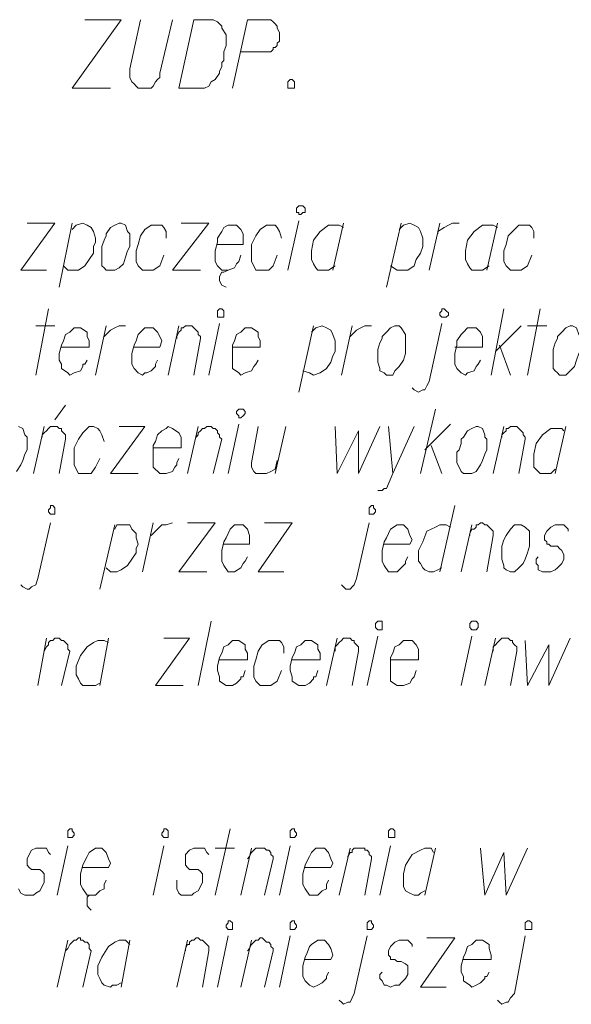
# Model space of a CAD drawing. Header units: metres. Extents: x 7431553 to 7432401, y 5544342 to 5544539.
# Tile 80 of 180: x 7432151 to 7432162, y 5544363 to 5544383. Entities that reach past the tile are written whole.
import ezdxf

# ---------------------------------------------------------------- set-up
doc = ezdxf.new("R2010")
doc.units = ezdxf.units.M
doc.header["$MEASUREMENT"] = 0
doc.layers.add('BG-PR90-PB-PZT-PZT01_2026_04_14$0$MAPA DCP', color=7, linetype='Continuous', lineweight=0)
doc.layers.add('PRIMETECH_XREF', color=7, linetype='Continuous', lineweight=5)

# ---------------------------------------------------------------- blocks, each defined once
blk = doc.blocks.new('BG-PR90-PB-PZT-PZT01_2026_04_14$0$Naddrwiną2025_v2klauzulap')
at = {"layer": 'BG-PR90-PB-PZT-PZT01_2026_04_14$0$MAPA DCP', "linetype": 'Continuous', "lineweight": 9, "transparency": 33554687}
for points in [[(7431785.746, 5544576.412), (7431785.746, 5544576.455), (7431785.789, 5544576.539), (7431785.916, 5544576.582), (7431785.958, 5544576.624), (7431786.043, 5544576.624), (7431786.212, 5544576.624), (7431786.297, 5544576.582), (7431786.424, 5544576.539), (7431786.551, 5544576.497), (7431786.635, 5544576.412), (7431786.72, 5544576.328), (7431786.72, 5544576.201), (7431786.678, 5544576.158), (7431786.635, 5544576.116), (7431786.593, 5544576.074), (7431786.466, 5544576.074), (7431786.297, 5544576.074), (7431786.212, 5544576.074), (7431786.085, 5544576.116), (7431786, 5544576.158), (7431785.958, 5544576.158), (7431785.873, 5544576.243), (7431785.789, 5544576.328)], [(7431789.683, 5544575.396), (7431789.683, 5544575.439), (7431789.726, 5544575.523), (7431789.81, 5544575.608), (7431789.895, 5544575.608), (7431789.937, 5544575.608), (7431789.98, 5544575.608), (7431790.107, 5544575.608), (7431790.234, 5544575.566), (7431790.361, 5544575.523), (7431790.445, 5544575.481), (7431790.53, 5544575.396), (7431790.615, 5544575.312), (7431790.615, 5544575.227), (7431790.572, 5544575.142), (7431790.53, 5544575.1), (7431790.488, 5544575.1), (7431790.361, 5544575.058), (7431790.191, 5544575.058), (7431790.107, 5544575.058), (7431789.98, 5544575.1), (7431789.895, 5544575.142), (7431789.768, 5544575.227), (7431789.683, 5544575.312)], [(7431797.515, 5544575.566), (7431797.515, 5544575.608), (7431797.557, 5544575.65), (7431797.684, 5544575.65), (7431797.684, 5544575.608), (7431797.684, 5544575.566), (7431797.684, 5544575.523), (7431797.642, 5544575.523), (7431797.6, 5544575.523), (7431797.557, 5544575.523)], [(7431787.736, 5544574.55), (7431787.736, 5544574.592), (7431787.778, 5544574.677), (7431787.905, 5544574.719), (7431787.948, 5544574.719), (7431787.99, 5544574.761), (7431788.032, 5544574.761), (7431788.202, 5544574.761), (7431788.286, 5544574.719), (7431788.413, 5544574.677), (7431788.498, 5544574.634), (7431788.625, 5544574.55), (7431788.667, 5544574.465), (7431788.667, 5544574.338), (7431788.667, 5544574.296), (7431788.625, 5544574.253), (7431788.54, 5544574.211), (7431788.456, 5544574.169), (7431788.244, 5544574.169), (7431788.202, 5544574.211), (7431788.075, 5544574.253), (7431787.99, 5544574.253), (7431787.948, 5544574.296), (7431787.821, 5544574.38), (7431787.778, 5544574.465)], [(7431791.588, 5544574.507), (7431791.588, 5544574.55), (7431791.631, 5544574.592), (7431791.715, 5544574.592), (7431791.758, 5544574.55), (7431791.758, 5544574.507), (7431791.758, 5544574.465), (7431791.715, 5544574.423), (7431791.631, 5544574.423), (7431791.588, 5544574.465)], [(7431785.408, 5544573.872), (7431785.408, 5544573.915), (7431785.45, 5544573.957), (7431785.492, 5544573.999), (7431785.535, 5544573.999), (7431785.577, 5544573.957), (7431785.577, 5544573.915), (7431785.577, 5544573.872), (7431785.535, 5544573.83), (7431785.492, 5544573.83), (7431785.45, 5544573.872)], [(7431785.746, 5544572.941), (7431785.746, 5544573.026), (7431785.789, 5544573.068), (7431785.916, 5544573.153), (7431785.958, 5544573.153), (7431786.043, 5544573.153), (7431786.212, 5544573.153), (7431786.297, 5544573.153), (7431786.424, 5544573.11), (7431786.551, 5544573.026), (7431786.635, 5544572.941), (7431786.72, 5544572.899), (7431786.72, 5544572.772), (7431786.678, 5544572.729), (7431786.635, 5544572.645), (7431786.593, 5544572.645), (7431786.466, 5544572.602), (7431786.297, 5544572.602), (7431786.212, 5544572.602), (7431786.085, 5544572.645), (7431786, 5544572.687), (7431785.958, 5544572.687), (7431785.873, 5544572.772), (7431785.789, 5544572.856)], [(7431795.695, 5544572.856), (7431795.695, 5544572.899), (7431795.737, 5544572.941), (7431795.864, 5544572.941), (7431795.864, 5544572.899), (7431795.864, 5544572.856), (7431795.864, 5544572.814), (7431795.822, 5544572.814), (7431795.779, 5544572.814), (7431795.737, 5544572.814)], [(7431789.302, 5544572.475), (7431789.302, 5544572.518), (7431789.345, 5544572.518), (7431789.387, 5544572.56), (7431789.429, 5544572.56), (7431789.472, 5544572.518), (7431789.472, 5544572.475), (7431789.472, 5544572.433), (7431789.429, 5544572.433), (7431789.387, 5544572.433), (7431789.345, 5544572.433)], [(7431791.588, 5544572.602), (7431791.588, 5544572.687), (7431791.758, 5544572.687), (7431791.758, 5544572.602), (7431791.715, 5544572.56), (7431791.631, 5544572.56)], [(7431797.515, 5544572.433), (7431797.515, 5544572.475), (7431797.557, 5544572.475), (7431797.6, 5544572.518), (7431797.642, 5544572.518), (7431797.684, 5544572.475), (7431797.684, 5544572.433), (7431797.684, 5544572.391), (7431797.642, 5544572.391), (7431797.6, 5544572.391), (7431797.557, 5544572.391)], [(7431783.376, 5544571.036), (7431783.376, 5544571.121), (7431783.418, 5544571.163), (7431783.503, 5544571.163), (7431783.503, 5544571.121), (7431783.545, 5544571.078), (7431783.545, 5544571.036), (7431783.503, 5544571.036), (7431783.503, 5544570.994), (7431783.418, 5544570.994)], [(7431795.695, 5544570.909), (7431795.695, 5544570.951), (7431795.737, 5544570.951), (7431795.779, 5544570.994), (7431795.822, 5544570.994), (7431795.864, 5544570.951), (7431795.864, 5544570.909), (7431795.864, 5544570.867), (7431795.822, 5544570.867), (7431795.779, 5544570.867), (7431795.737, 5544570.867)], [(7431797.515, 5544570.909), (7431797.515, 5544570.951), (7431797.557, 5544570.951), (7431797.6, 5544570.994), (7431797.642, 5544570.994), (7431797.684, 5544570.951), (7431797.684, 5544570.909), (7431797.684, 5544570.867), (7431797.642, 5544570.867), (7431797.6, 5544570.867), (7431797.557, 5544570.867)], [(7431780.878, 5544570.867), (7431780.878, 5544570.909), (7431780.92, 5544570.951), (7431781.047, 5544570.951), (7431781.047, 5544570.909), (7431781.047, 5544570.867), (7431781.047, 5544570.824), (7431781.005, 5544570.824), (7431780.963, 5544570.824), (7431780.92, 5544570.824)], [(7431787.397, 5544569.851), (7431787.397, 5544569.935), (7431787.44, 5544569.978), (7431787.482, 5544569.978), (7431787.524, 5544569.935), (7431787.567, 5544569.893), (7431787.567, 5544569.851), (7431787.524, 5544569.851), (7431787.482, 5544569.808), (7431787.44, 5544569.808)], [(7431797.515, 5544569.639), (7431797.515, 5544569.681), (7431797.557, 5544569.724), (7431797.684, 5544569.724), (7431797.684, 5544569.681), (7431797.684, 5544569.639), (7431797.642, 5544569.597), (7431797.6, 5544569.597), (7431797.557, 5544569.639)], [(7431779.693, 5544568.962), (7431779.693, 5544569.343), (7431779.735, 5544569.427), (7431779.777, 5544569.47), (7431779.82, 5544569.512), (7431779.862, 5544569.512), (7431779.989, 5544569.597), (7431780.201, 5544569.597), (7431780.328, 5544569.554), (7431780.37, 5544569.554), (7431780.455, 5544569.554), (7431780.497, 5544569.554), (7431780.539, 5544569.512), (7431780.624, 5544569.512), (7431780.709, 5544569.47), (7431780.751, 5544569.47), (7431780.878, 5544569.385), (7431780.92, 5544569.3), (7431781.005, 5544569.258), (7431781.047, 5544569.173), (7431781.047, 5544569.089), (7431781.047, 5544569.004), (7431781.047, 5544568.665)], [(7431785.408, 5544569.47), (7431785.408, 5544569.512), (7431785.45, 5544569.554), (7431785.577, 5544569.554), (7431785.577, 5544569.512), (7431785.577, 5544569.47), (7431785.577, 5544569.427), (7431785.535, 5544569.427), (7431785.492, 5544569.427), (7431785.45, 5544569.427)], [(7431795.695, 5544568.369), (7431795.695, 5544568.411), (7431795.737, 5544568.454), (7431795.864, 5544568.454), (7431795.864, 5544568.411), (7431795.864, 5544568.369), (7431795.822, 5544568.327), (7431795.779, 5544568.327), (7431795.737, 5544568.369)], [(7431783.714, 5544567.48), (7431783.714, 5544567.522), (7431783.757, 5544567.607), (7431783.884, 5544567.649), (7431783.926, 5544567.692), (7431783.968, 5544567.692), (7431784.011, 5544567.692), (7431784.18, 5544567.692), (7431784.265, 5544567.649), (7431784.392, 5544567.607), (7431784.519, 5544567.565), (7431784.603, 5544567.48), (7431784.646, 5544567.395), (7431784.646, 5544567.268), (7431784.646, 5544567.226), (7431784.603, 5544567.184), (7431784.561, 5544567.141), (7431784.434, 5544567.141), (7431784.222, 5544567.141), (7431784.18, 5544567.141), (7431784.053, 5544567.184), (7431783.968, 5544567.226), (7431783.926, 5544567.226), (7431783.799, 5544567.311), (7431783.757, 5544567.395)], [(7431795.695, 5544566.506), (7431795.695, 5544566.549), (7431795.737, 5544566.549), (7431795.779, 5544566.591), (7431795.822, 5544566.591), (7431795.864, 5544566.549), (7431795.864, 5544566.506), (7431795.864, 5544566.464), (7431795.822, 5544566.464), (7431795.779, 5544566.464), (7431795.737, 5544566.464)], [(7431789.302, 5544566.125), (7431789.302, 5544566.168), (7431789.345, 5544566.21), (7431789.472, 5544566.21), (7431789.472, 5544566.168), (7431789.472, 5544566.125), (7431789.429, 5544566.083), (7431789.387, 5544566.083), (7431789.345, 5544566.125)]]:
    blk.add_lwpolyline(points, close=True, dxfattribs=at)
for points in [[(7431787.736, 5544576.328), (7431788.667, 5544576.116)], [(7431787.821, 5544576.285), (7431787.778, 5544576.243), (7431787.778, 5544576.031), (7431787.905, 5544575.862), (7431788.075, 5544575.735), (7431788.286, 5544575.693), (7431788.371, 5544575.693), (7431788.456, 5544575.693), (7431788.54, 5544575.693), (7431788.625, 5544575.777), (7431788.667, 5544575.82), (7431788.667, 5544575.904), (7431788.667, 5544575.989), (7431788.667, 5544576.031), (7431788.583, 5544576.116)], [(7431789.81, 5544576.37), (7431789.768, 5544576.37), (7431789.683, 5544576.285), (7431789.683, 5544576.116), (7431789.726, 5544576.031), (7431789.81, 5544575.947), (7431789.895, 5544575.904), (7431789.98, 5544575.904), (7431790.022, 5544575.947), (7431790.064, 5544575.947), (7431790.064, 5544575.989), (7431790.107, 5544576.031), (7431790.107, 5544576.074), (7431790.107, 5544576.158), (7431790.149, 5544576.201), (7431790.191, 5544576.243), (7431790.276, 5544576.285), (7431790.361, 5544576.285), (7431790.445, 5544576.243), (7431790.53, 5544576.158), (7431790.572, 5544576.116), (7431790.615, 5544576.031), (7431790.615, 5544575.947), (7431790.615, 5544575.862), (7431790.572, 5544575.777), (7431790.488, 5544575.777), (7431790.445, 5544575.735), (7431790.361, 5544575.735), (7431790.318, 5544575.777)], [(7431791.969, 5544575.523), (7431792.858, 5544575.566), (7431792.054, 5544575.989), (7431792.858, 5544575.989), (7431791.927, 5544576.412)], [(7431785.746, 5544575.566), (7431785.746, 5544575.947)], [(7431784.011, 5544575.693), (7431783.884, 5544575.693), (7431783.799, 5544575.65), (7431783.757, 5544575.608), (7431783.757, 5544575.523), (7431783.757, 5544575.396), (7431783.841, 5544575.312), (7431783.968, 5544575.185), (7431784.138, 5544575.142), (7431784.265, 5544575.1), (7431784.434, 5544575.1), (7431784.476, 5544575.1), (7431784.561, 5544575.142), (7431784.646, 5544575.227), (7431784.646, 5544575.312), (7431784.646, 5544575.396), (7431784.646, 5544575.439), (7431784.561, 5544575.566), (7431784.349, 5544575.65)], [(7431786.72, 5544575.566), (7431785.408, 5544575.82)], [(7431787.948, 5544575.058), (7431787.905, 5544575.058), (7431787.863, 5544575.1), (7431787.821, 5544575.142), (7431787.778, 5544575.142), (7431787.778, 5544575.185), (7431787.736, 5544575.227), (7431787.736, 5544575.269), (7431787.736, 5544575.312), (7431787.736, 5544575.354), (7431787.778, 5544575.396), (7431787.821, 5544575.439), (7431787.863, 5544575.481), (7431787.905, 5544575.481), (7431787.948, 5544575.523), (7431787.99, 5544575.523), (7431788.667, 5544575.396)], [(7431796.076, 5544574.634), (7431797.007, 5544574.719), (7431796.16, 5544575.1), (7431797.007, 5544575.142), (7431796.076, 5544575.566)], [(7431799.081, 5544574.973), (7431799.124, 5544575.015), (7431799.166, 5544575.058), (7431799.124, 5544575.142), (7431799.124, 5544575.185), (7431799.039, 5544575.227), (7431798.954, 5544575.312), (7431797.811, 5544575.523)], [(7431786.254, 5544574.931), (7431785.746, 5544575.439)], [(7431792.181, 5544574.888), (7431792.096, 5544574.888), (7431792.054, 5544574.931), (7431792.012, 5544574.973), (7431791.969, 5544575.015), (7431791.927, 5544575.058), (7431791.927, 5544575.1), (7431791.927, 5544575.142), (7431791.927, 5544575.185), (7431791.969, 5544575.227), (7431791.969, 5544575.269), (7431792.012, 5544575.269), (7431792.054, 5544575.312), (7431792.096, 5544575.354), (7431792.139, 5544575.354), (7431792.181, 5544575.354), (7431792.858, 5544575.227)], [(7431786.72, 5544574.846), (7431785.408, 5544575.1)], [(7431786.127, 5544575.015), (7431786.72, 5544575.227)], [(7431788.667, 5544574.888), (7431787.736, 5544575.1)], [(7431783.714, 5544574.973), (7431784.646, 5544574.761)], [(7431783.799, 5544574.973), (7431783.757, 5544574.888), (7431783.757, 5544574.677), (7431783.884, 5544574.507), (7431784.053, 5544574.38), (7431784.265, 5544574.338), (7431784.349, 5544574.338), (7431784.434, 5544574.338), (7431784.519, 5544574.38), (7431784.603, 5544574.423), (7431784.646, 5544574.465), (7431784.646, 5544574.55), (7431784.646, 5544574.634), (7431784.646, 5544574.677), (7431784.561, 5544574.804)], [(7431789.895, 5544574.423), (7431789.853, 5544574.423), (7431789.768, 5544574.465), (7431789.768, 5544574.507), (7431789.726, 5544574.55), (7431789.683, 5544574.55), (7431789.683, 5544574.592), (7431789.641, 5544574.634), (7431789.641, 5544574.677), (7431789.683, 5544574.719), (7431789.683, 5544574.761), (7431789.726, 5544574.804), (7431789.768, 5544574.846), (7431789.81, 5544574.888), (7431789.853, 5544574.888), (7431789.895, 5544574.888), (7431790.615, 5544574.761)], [(7431792.858, 5544574.719), (7431791.927, 5544574.931)], [(7431798.277, 5544574.296), (7431798.277, 5544574.846), (7431798.192, 5544574.846), (7431798.065, 5544574.804), (7431797.981, 5544574.804), (7431797.896, 5544574.677), (7431797.896, 5544574.592), (7431797.896, 5544574.55), (7431797.981, 5544574.465), (7431798.023, 5544574.38), (7431798.15, 5544574.338), (7431798.235, 5544574.296), (7431798.404, 5544574.253), (7431798.531, 5544574.253), (7431798.616, 5544574.296), (7431798.7, 5544574.296), (7431798.785, 5544574.423), (7431798.827, 5544574.465), (7431798.785, 5544574.55), (7431798.743, 5544574.634), (7431798.658, 5544574.719), (7431798.616, 5544574.719), (7431798.616, 5544574.761), (7431798.531, 5544574.804)], [(7431786.17, 5544574.126), (7431786.17, 5544574.677), (7431785.958, 5544574.677), (7431785.873, 5544574.634), (7431785.789, 5544574.55), (7431785.789, 5544574.465), (7431785.789, 5544574.38), (7431785.873, 5544574.296), (7431785.916, 5544574.253), (7431786.043, 5544574.169), (7431786.127, 5544574.169), (7431786.297, 5544574.126), (7431786.424, 5544574.126), (7431786.508, 5544574.126), (7431786.593, 5544574.169), (7431786.678, 5544574.253), (7431786.72, 5544574.338), (7431786.678, 5544574.38), (7431786.635, 5544574.507), (7431786.551, 5544574.55), (7431786.508, 5544574.592), (7431786.424, 5544574.634)], [(7431790.615, 5544574.253), (7431789.683, 5544574.465)], [(7431792.858, 5544574.253), (7431791.885, 5544574.465)], [(7431783.926, 5544573.788), (7431783.884, 5544573.788), (7431783.799, 5544573.915), (7431783.757, 5544573.999), (7431783.714, 5544574.084), (7431783.714, 5544574.211)], [(7431789.302, 5544574.126), (7431790.615, 5544573.83)], [(7431797.854, 5544573.576), (7431797.854, 5544574.126), (7431798.827, 5544573.449), (7431798.827, 5544573.957)], [(7431788.202, 5544573.534), (7431787.694, 5544574.042)], [(7431789.726, 5544574.042), (7431789.683, 5544573.957), (7431789.683, 5544573.83), (7431789.726, 5544573.745), (7431789.81, 5544573.576), (7431790.022, 5544573.491), (7431790.191, 5544573.407), (7431790.318, 5544573.407), (7431790.403, 5544573.407), (7431790.445, 5544573.449), (7431790.53, 5544573.491), (7431790.572, 5544573.534), (7431790.615, 5544573.618), (7431790.615, 5544573.703), (7431790.572, 5544573.788), (7431790.53, 5544573.872)], [(7431784.646, 5544573.618), (7431783.714, 5544573.83)], [(7431786.974, 5544573.28), (7431787.016, 5544573.322), (7431787.059, 5544573.407), (7431787.016, 5544573.491), (7431787.016, 5544573.534), (7431786.932, 5544573.576), (7431786.847, 5544573.618), (7431785.704, 5544573.872)], [(7431788.667, 5544573.449), (7431787.397, 5544573.745)], [(7431788.117, 5544573.661), (7431788.667, 5544573.872)], [(7431796.076, 5544573.745), (7431797.007, 5544573.534)], [(7431796.16, 5544573.703), (7431796.076, 5544573.661), (7431796.076, 5544573.534), (7431796.118, 5544573.449), (7431796.203, 5544573.28), (7431796.414, 5544573.153), (7431796.584, 5544573.11), (7431796.711, 5544573.11), (7431796.795, 5544573.11), (7431796.838, 5544573.11), (7431796.922, 5544573.153), (7431796.965, 5544573.237), (7431797.007, 5544573.322), (7431797.007, 5544573.407), (7431796.965, 5544573.449), (7431796.922, 5544573.534)], [(7431783.841, 5544573.026), (7431783.757, 5544573.11), (7431783.714, 5544573.237), (7431783.757, 5544573.322), (7431783.799, 5544573.407), (7431783.884, 5544573.449), (7431784.011, 5544573.491), (7431784.095, 5544573.491), (7431784.18, 5544573.491), (7431784.307, 5544573.449), (7431784.434, 5544573.364), (7431784.561, 5544573.322), (7431784.646, 5544573.195), (7431784.646, 5544573.068), (7431784.646, 5544572.983), (7431784.561, 5544572.856)], [(7431792.35, 5544572.856), (7431792.35, 5544573.407), (7431792.139, 5544573.407), (7431792.054, 5544573.364), (7431791.969, 5544573.28), (7431791.969, 5544573.195), (7431791.969, 5544573.11), (7431792.054, 5544573.026), (7431792.096, 5544572.941), (7431792.223, 5544572.899), (7431792.308, 5544572.856), (7431792.477, 5544572.856), (7431792.562, 5544572.856), (7431792.689, 5544572.856), (7431792.774, 5544572.856), (7431792.858, 5544572.983), (7431792.858, 5544573.026), (7431792.858, 5544573.11), (7431792.816, 5544573.237), (7431792.731, 5544573.28), (7431792.689, 5544573.322), (7431792.562, 5544573.364)], [(7431787.736, 5544573.322), (7431788.667, 5544572.899), (7431788.964, 5544572.772), (7431788.964, 5544572.729), (7431789.006, 5544572.687), (7431789.006, 5544572.602)], [(7431790.064, 5544572.729), (7431790.064, 5544573.237), (7431789.98, 5544573.28), (7431789.895, 5544573.237), (7431789.768, 5544573.195), (7431789.683, 5544573.11), (7431789.683, 5544573.026), (7431789.683, 5544572.983), (7431789.768, 5544572.856), (7431789.853, 5544572.814), (7431789.937, 5544572.772), (7431790.022, 5544572.729), (7431790.191, 5544572.687), (7431790.318, 5544572.687), (7431790.403, 5544572.687), (7431790.488, 5544572.729), (7431790.615, 5544572.814), (7431790.615, 5544572.899), (7431790.615, 5544572.983), (7431790.53, 5544573.068), (7431790.445, 5544573.153), (7431790.403, 5544573.153), (7431790.318, 5544573.195)], [(7431798.023, 5544573.28), (7431797.981, 5544573.28), (7431797.896, 5544573.195), (7431797.896, 5544573.026), (7431797.938, 5544572.941), (7431798.023, 5544572.856), (7431798.108, 5544572.814), (7431798.192, 5544572.814), (7431798.235, 5544572.856), (7431798.277, 5544572.856), (7431798.277, 5544572.899), (7431798.277, 5544572.941), (7431798.319, 5544572.983), (7431798.319, 5544573.068), (7431798.362, 5544573.153), (7431798.404, 5544573.195), (7431798.489, 5544573.195), (7431798.573, 5544573.195), (7431798.658, 5544573.153), (7431798.743, 5544573.068), (7431798.785, 5544573.026), (7431798.785, 5544572.941), (7431798.827, 5544572.856), (7431798.785, 5544572.772), (7431798.785, 5544572.729), (7431798.7, 5544572.687), (7431798.658, 5544572.645), (7431798.573, 5544572.645), (7431798.531, 5544572.687)], [(7431784.984, 5544572.772), (7431783.714, 5544573.068)], [(7431787.736, 5544572.814), (7431788.667, 5544572.899)], [(7431797.007, 5544572.645), (7431796.033, 5544572.856)], [(7431787.736, 5544571.756), (7431788.667, 5544571.798), (7431787.821, 5544572.221), (7431788.667, 5544572.221), (7431787.736, 5544572.645)], [(7431792.858, 5544572.391), (7431791.885, 5544572.602)], [(7431785.958, 5544572.052), (7431785.916, 5544572.094), (7431785.831, 5544572.179), (7431785.789, 5544572.264), (7431785.746, 5544572.348), (7431785.746, 5544572.475)], [(7431790.869, 5544571.883), (7431790.911, 5544571.925), (7431790.953, 5544571.967), (7431790.953, 5544572.052), (7431790.911, 5544572.094), (7431790.869, 5544572.137), (7431790.742, 5544572.179), (7431789.641, 5544572.433)], [(7431796.287, 5544572.01), (7431796.245, 5544572.01), (7431796.16, 5544572.052), (7431796.16, 5544572.094), (7431796.118, 5544572.094), (7431796.076, 5544572.137), (7431796.076, 5544572.179), (7431796.076, 5544572.221), (7431796.076, 5544572.264), (7431796.076, 5544572.306), (7431796.076, 5544572.348), (7431796.118, 5544572.348), (7431796.118, 5544572.391), (7431796.16, 5544572.433), (7431796.203, 5544572.433), (7431796.245, 5544572.475), (7431796.287, 5544572.475), (7431797.007, 5544572.348)], [(7431799.081, 5544571.84), (7431799.124, 5544571.883), (7431799.166, 5544571.925), (7431799.124, 5544572.01), (7431799.124, 5544572.052), (7431799.039, 5544572.094), (7431798.954, 5544572.137), (7431797.811, 5544572.391)], [(7431792.181, 5544571.756), (7431792.096, 5544571.756), (7431792.054, 5544571.798), (7431792.012, 5544571.84), (7431791.969, 5544571.883), (7431791.927, 5544571.925), (7431791.927, 5544571.967), (7431791.927, 5544572.01), (7431791.927, 5544572.052), (7431791.969, 5544572.094), (7431791.969, 5544572.137), (7431792.012, 5544572.137), (7431792.054, 5544572.179), (7431792.096, 5544572.221), (7431792.139, 5544572.221), (7431792.181, 5544572.221), (7431792.858, 5544572.094)], [(7431786.72, 5544571.883), (7431785.746, 5544572.094)], [(7431797.007, 5544571.84), (7431796.076, 5544572.052)], [(7431783.714, 5544571.925), (7431784.646, 5544571.713)], [(7431783.799, 5544571.925), (7431783.757, 5544571.84), (7431783.757, 5544571.629), (7431783.884, 5544571.459), (7431784.053, 5544571.332), (7431784.265, 5544571.29), (7431784.349, 5544571.29), (7431784.434, 5544571.29), (7431784.519, 5544571.332), (7431784.603, 5544571.375), (7431784.646, 5544571.417), (7431784.646, 5544571.502), (7431784.646, 5544571.586), (7431784.646, 5544571.629), (7431784.561, 5544571.756)], [(7431792.858, 5544571.586), (7431791.927, 5544571.798)], [(7431785.873, 5544571.29), (7431785.789, 5544571.375), (7431785.746, 5544571.502), (7431785.789, 5544571.586), (7431785.831, 5544571.671), (7431785.916, 5544571.713), (7431786.043, 5544571.756), (7431786.127, 5544571.756), (7431786.254, 5544571.756), (7431786.339, 5544571.713), (7431786.466, 5544571.671), (7431786.593, 5544571.586), (7431786.678, 5544571.459), (7431786.72, 5544571.332), (7431786.678, 5544571.248), (7431786.635, 5544571.121)], [(7431796.457, 5544571.163), (7431796.457, 5544571.671), (7431796.372, 5544571.713), (7431796.287, 5544571.671), (7431796.16, 5544571.629), (7431796.076, 5544571.544), (7431796.076, 5544571.459), (7431796.076, 5544571.375), (7431796.16, 5544571.29), (7431796.245, 5544571.248), (7431796.33, 5544571.205), (7431796.414, 5544571.163), (7431796.584, 5544571.121), (7431796.711, 5544571.121), (7431796.795, 5544571.121), (7431796.88, 5544571.163), (7431797.007, 5544571.248), (7431797.007, 5544571.332), (7431797.007, 5544571.375), (7431797.007, 5544571.417), (7431796.922, 5544571.502), (7431796.88, 5544571.586), (7431796.795, 5544571.586), (7431796.711, 5544571.629)], [(7431798.277, 5544571.163), (7431798.277, 5544571.671), (7431798.192, 5544571.713), (7431798.065, 5544571.671), (7431797.981, 5544571.629), (7431797.896, 5544571.544), (7431797.896, 5544571.459), (7431797.896, 5544571.417), (7431797.981, 5544571.29), (7431798.023, 5544571.248), (7431798.15, 5544571.205), (7431798.235, 5544571.163), (7431798.404, 5544571.121), (7431798.531, 5544571.121), (7431798.616, 5544571.121), (7431798.7, 5544571.163), (7431798.785, 5544571.248), (7431798.827, 5544571.332), (7431798.785, 5544571.417), (7431798.743, 5544571.502), (7431798.658, 5544571.586), (7431798.616, 5544571.586), (7431798.531, 5544571.629)], [(7431792.35, 5544570.909), (7431792.35, 5544571.459), (7431792.223, 5544571.459), (7431792.139, 5544571.417), (7431792.054, 5544571.417), (7431791.969, 5544571.29), (7431791.969, 5544571.205), (7431791.969, 5544571.163), (7431792.054, 5544571.078), (7431792.096, 5544570.994), (7431792.223, 5544570.951), (7431792.308, 5544570.909), (7431792.477, 5544570.867), (7431792.562, 5544570.867), (7431792.689, 5544570.909), (7431792.774, 5544570.909), (7431792.858, 5544571.036), (7431792.858, 5544571.078), (7431792.858, 5544571.163), (7431792.816, 5544571.248), (7431792.731, 5544571.332), (7431792.689, 5544571.332), (7431792.689, 5544571.375), (7431792.562, 5544571.417)], [(7431787.059, 5544571.036), (7431785.746, 5544571.332)], [(7431784.646, 5544570.824), (7431783.672, 5544571.036)], [(7431789.641, 5544570.359), (7431789.641, 5544570.909), (7431790.615, 5544570.232), (7431790.615, 5544570.74)], [(7431797.007, 5544570.655), (7431796.033, 5544570.867)], [(7431798.827, 5544570.655), (7431797.811, 5544570.867)], [(7431781.047, 5544569.724), (7431779.693, 5544570.02), (7431779.693, 5544570.486), (7431779.735, 5544570.528), (7431779.777, 5544570.57), (7431779.82, 5544570.613), (7431779.862, 5544570.613), (7431779.947, 5544570.655), (7431780.031, 5544570.655), (7431780.074, 5544570.655), (7431780.116, 5544570.655), (7431780.158, 5544570.613), (7431780.201, 5544570.613), (7431780.243, 5544570.57), (7431780.243, 5544570.528), (7431780.285, 5544570.528), (7431780.328, 5544570.486), (7431780.328, 5544570.443), (7431780.328, 5544569.893)], [(7431784.011, 5544570.697), (7431783.884, 5544570.655), (7431783.799, 5544570.613), (7431783.757, 5544570.57), (7431783.757, 5544570.486), (7431783.757, 5544570.401), (7431783.841, 5544570.274), (7431783.968, 5544570.189), (7431784.138, 5544570.105), (7431784.265, 5544570.105), (7431784.434, 5544570.105), (7431784.476, 5544570.105), (7431784.561, 5544570.147), (7431784.646, 5544570.189), (7431784.646, 5544570.274), (7431784.646, 5544570.359), (7431784.646, 5544570.443), (7431784.561, 5544570.528), (7431784.349, 5544570.613)], [(7431788.667, 5544570.57), (7431787.736, 5544570.782)], [(7431787.736, 5544570.232), (7431788.456, 5544570.105), (7431788.54, 5544570.105), (7431788.625, 5544570.147), (7431788.667, 5544570.189), (7431788.667, 5544570.232), (7431788.667, 5544570.316), (7431788.667, 5544570.401), (7431788.625, 5544570.486), (7431788.583, 5544570.57), (7431788.413, 5544570.613)], [(7431792.223, 5544570.74), (7431792.096, 5544570.74), (7431792.012, 5544570.697), (7431791.969, 5544570.655), (7431791.969, 5544570.528), (7431791.969, 5544570.443), (7431792.054, 5544570.316), (7431792.181, 5544570.232), (7431792.35, 5544570.189), (7431792.477, 5544570.147), (7431792.647, 5544570.147), (7431792.689, 5544570.147), (7431792.774, 5544570.189), (7431792.858, 5544570.274), (7431792.858, 5544570.359), (7431792.858, 5544570.443), (7431792.858, 5544570.486), (7431792.774, 5544570.613), (7431792.562, 5544570.697)], [(7431796.287, 5544570.02), (7431796.245, 5544570.062), (7431796.16, 5544570.105), (7431796.118, 5544570.147), (7431796.076, 5544570.189), (7431796.076, 5544570.232), (7431796.076, 5544570.274), (7431796.076, 5544570.316), (7431796.076, 5544570.359), (7431796.118, 5544570.401), (7431796.118, 5544570.443), (7431796.16, 5544570.486), (7431796.203, 5544570.486), (7431796.245, 5544570.528), (7431796.287, 5544570.528), (7431797.007, 5544570.359)], [(7431798.108, 5544570.02), (7431798.065, 5544570.062), (7431797.981, 5544570.105), (7431797.938, 5544570.147), (7431797.896, 5544570.189), (7431797.896, 5544570.232), (7431797.854, 5544570.274), (7431797.854, 5544570.316), (7431797.896, 5544570.359), (7431797.938, 5544570.401), (7431797.938, 5544570.443), (7431797.981, 5544570.486), (7431798.023, 5544570.486), (7431798.065, 5544570.528), (7431798.108, 5544570.528), (7431798.827, 5544570.359)], [(7431786.17, 5544569.724), (7431786.17, 5544570.274), (7431786.043, 5544570.274), (7431785.958, 5544570.232), (7431785.873, 5544570.232), (7431785.789, 5544570.105), (7431785.789, 5544570.02), (7431785.789, 5544569.978), (7431785.873, 5544569.893), (7431785.916, 5544569.808), (7431786.043, 5544569.766), (7431786.127, 5544569.724), (7431786.297, 5544569.724), (7431786.424, 5544569.724), (7431786.508, 5544569.724), (7431786.593, 5544569.724), (7431786.678, 5544569.851), (7431786.72, 5544569.893), (7431786.678, 5544569.978), (7431786.635, 5544570.105), (7431786.551, 5544570.147), (7431786.508, 5544570.189), (7431786.424, 5544570.232)], [(7431790.064, 5544569.554), (7431790.064, 5544570.062), (7431789.895, 5544570.062), (7431789.768, 5544570.02), (7431789.683, 5544569.935), (7431789.683, 5544569.851), (7431789.683, 5544569.766), (7431789.768, 5544569.681), (7431789.853, 5544569.639), (7431789.937, 5544569.597), (7431790.022, 5544569.554), (7431790.191, 5544569.512), (7431790.318, 5544569.512), (7431790.403, 5544569.512), (7431790.488, 5544569.554), (7431790.615, 5544569.639), (7431790.615, 5544569.724), (7431790.615, 5544569.766), (7431790.53, 5544569.893), (7431790.445, 5544569.935), (7431790.403, 5544569.978), (7431790.318, 5544570.02)], [(7431792.35, 5544569.47), (7431792.35, 5544570.02), (7431792.223, 5544570.02), (7431792.139, 5544569.978), (7431792.054, 5544569.978), (7431791.969, 5544569.851), (7431791.969, 5544569.766), (7431791.969, 5544569.724), (7431792.054, 5544569.639), (7431792.096, 5544569.554), (7431792.223, 5544569.512), (7431792.308, 5544569.47), (7431792.477, 5544569.427), (7431792.562, 5544569.427), (7431792.689, 5544569.47), (7431792.774, 5544569.47), (7431792.858, 5544569.597), (7431792.858, 5544569.639), (7431792.858, 5544569.724), (7431792.816, 5544569.808), (7431792.731, 5544569.893), (7431792.689, 5544569.893), (7431792.689, 5544569.935), (7431792.562, 5544569.978)], [(7431797.007, 5544569.893), (7431796.076, 5544570.105)], [(7431798.827, 5544569.893), (7431797.896, 5544570.105)], [(7431784.138, 5544569.427), (7431784.138, 5544569.935), (7431783.926, 5544569.935), (7431783.841, 5544569.893), (7431783.757, 5544569.808), (7431783.757, 5544569.724), (7431783.757, 5544569.639), (7431783.799, 5544569.554), (7431783.884, 5544569.512), (7431784.011, 5544569.427), (7431784.095, 5544569.427), (7431784.265, 5544569.385), (7431784.349, 5544569.385), (7431784.476, 5544569.385), (7431784.561, 5544569.427), (7431784.646, 5544569.512), (7431784.646, 5544569.597), (7431784.646, 5544569.639), (7431784.603, 5544569.766), (7431784.519, 5544569.808), (7431784.476, 5544569.851), (7431784.349, 5544569.893)], [(7431788.667, 5544569.639), (7431787.694, 5544569.851)], [(7431784.646, 5544569.639), (7431784.688, 5544569.554), (7431784.688, 5544569.512), (7431784.773, 5544569.47), (7431784.857, 5544569.47), (7431784.942, 5544569.512), (7431784.984, 5544569.597)], [(7431797.007, 5544569.385), (7431795.695, 5544569.681)], [(7431796.076, 5544569.385), (7431796.076, 5544569.766)], [(7431798.827, 5544569.427), (7431797.811, 5544569.639)], [(7431786.72, 5544569.258), (7431785.704, 5544569.47)], [(7431787.948, 5544569.004), (7431787.905, 5544569.046), (7431787.863, 5544569.046), (7431787.821, 5544569.089), (7431787.778, 5544569.131), (7431787.778, 5544569.173), (7431787.736, 5544569.216), (7431787.736, 5544569.258), (7431787.736, 5544569.3), (7431787.778, 5544569.343), (7431787.778, 5544569.385), (7431787.821, 5544569.427), (7431787.863, 5544569.427), (7431787.905, 5544569.47), (7431787.948, 5544569.47), (7431787.99, 5544569.512), (7431788.667, 5544569.343)], [(7431783.714, 5544568.708), (7431783.714, 5544569.258), (7431784.646, 5544568.538), (7431784.646, 5544569.089)], [(7431789.641, 5544568.835), (7431789.641, 5544569.385), (7431790.615, 5544568.665), (7431790.615, 5544569.216)], [(7431792.858, 5544569.046), (7431791.588, 5544569.3)], [(7431796.203, 5544569.258), (7431796.16, 5544569.216), (7431796.076, 5544569.173), (7431796.076, 5544568.962), (7431796.118, 5544568.877), (7431796.203, 5544568.792), (7431796.287, 5544568.792), (7431796.372, 5544568.792), (7431796.414, 5544568.792), (7431796.457, 5544568.835), (7431796.499, 5544568.877), (7431796.499, 5544568.962), (7431796.499, 5544569.046), (7431796.541, 5544569.089), (7431796.584, 5544569.131), (7431796.668, 5544569.131), (7431796.753, 5544569.131), (7431796.838, 5544569.089), (7431796.922, 5544569.046), (7431796.965, 5544568.962), (7431797.007, 5544568.919), (7431797.007, 5544568.835), (7431797.007, 5544568.708), (7431796.965, 5544568.665), (7431796.88, 5544568.623), (7431796.838, 5544568.623), (7431796.753, 5544568.623), (7431796.711, 5544568.623)], [(7431798.108, 5544568.792), (7431798.065, 5544568.792), (7431797.981, 5544568.835), (7431797.981, 5544568.877), (7431797.938, 5544568.877), (7431797.896, 5544568.919), (7431797.896, 5544568.962), (7431797.854, 5544569.004), (7431797.854, 5544569.046), (7431797.896, 5544569.089), (7431797.896, 5544569.131), (7431797.938, 5544569.173), (7431797.981, 5544569.216), (7431798.023, 5544569.258), (7431798.065, 5544569.258), (7431798.108, 5544569.258), (7431798.827, 5544569.131)], [(7431786, 5544568.623), (7431785.958, 5544568.623), (7431785.873, 5544568.665), (7431785.831, 5544568.708), (7431785.789, 5544568.708), (7431785.789, 5544568.75), (7431785.746, 5544568.792), (7431785.746, 5544568.835), (7431785.746, 5544568.877), (7431785.746, 5544568.919), (7431785.789, 5544568.962), (7431785.831, 5544569.004), (7431785.873, 5544569.046), (7431785.916, 5544569.046), (7431785.958, 5544569.089), (7431786, 5544569.089), (7431786.72, 5544568.962)], [(7431788.667, 5544568.835), (7431787.736, 5544569.046)], [(7431791.927, 5544568.369), (7431791.927, 5544568.877), (7431792.858, 5544568.2), (7431792.858, 5544568.75)], [(7431786.72, 5544568.454), (7431785.746, 5544568.665)], [(7431788.159, 5544568.157), (7431788.159, 5544568.708), (7431787.948, 5544568.708), (7431787.863, 5544568.665), (7431787.778, 5544568.538), (7431787.736, 5544568.454), (7431787.778, 5544568.411), (7431787.821, 5544568.327), (7431787.905, 5544568.242), (7431788.032, 5544568.2), (7431788.117, 5544568.157), (7431788.286, 5544568.157), (7431788.371, 5544568.157), (7431788.456, 5544568.157), (7431788.54, 5544568.157), (7431788.667, 5544568.284), (7431788.667, 5544568.327), (7431788.667, 5544568.411), (7431788.625, 5544568.538), (7431788.54, 5544568.581), (7431788.498, 5544568.623), (7431788.456, 5544568.623), (7431788.371, 5544568.665)], [(7431798.827, 5544568.623), (7431797.896, 5544568.835)], [(7431779.693, 5544567.903), (7431780.666, 5544567.692), (7431780.836, 5544567.692), (7431780.92, 5544567.734), (7431780.963, 5544567.776), (7431781.005, 5544567.819), (7431781.047, 5544567.861), (7431781.047, 5544567.988), (7431781.047, 5544568.03), (7431781.047, 5544568.115), (7431781.005, 5544568.157), (7431780.92, 5544568.2), (7431780.878, 5544568.242), (7431780.836, 5544568.284), (7431780.751, 5544568.284), (7431779.693, 5544568.538)], [(7431789.895, 5544568.115), (7431789.853, 5544568.157), (7431789.768, 5544568.242), (7431789.683, 5544568.327), (7431789.683, 5544568.411), (7431789.641, 5544568.538)], [(7431784.011, 5544568.411), (7431783.884, 5544568.411), (7431783.799, 5544568.369), (7431783.757, 5544568.327), (7431783.757, 5544568.2), (7431783.757, 5544568.115), (7431783.841, 5544567.988), (7431783.968, 5544567.903), (7431784.138, 5544567.861), (7431784.265, 5544567.819), (7431784.434, 5544567.819), (7431784.476, 5544567.819), (7431784.561, 5544567.861), (7431784.646, 5544567.946), (7431784.646, 5544568.03), (7431784.646, 5544568.115), (7431784.646, 5544568.157), (7431784.561, 5544568.284), (7431784.349, 5544568.369)], [(7431786.17, 5544567.776), (7431786.17, 5544568.284), (7431786.043, 5544568.327), (7431785.958, 5544568.284), (7431785.873, 5544568.242), (7431785.789, 5544568.157), (7431785.789, 5544568.073), (7431785.789, 5544567.988), (7431785.873, 5544567.903), (7431785.916, 5544567.861), (7431786.043, 5544567.819), (7431786.127, 5544567.776), (7431786.297, 5544567.734), (7431786.424, 5544567.734), (7431786.508, 5544567.734), (7431786.593, 5544567.776), (7431786.678, 5544567.861), (7431786.72, 5544567.946), (7431786.678, 5544567.988), (7431786.678, 5544568.03), (7431786.635, 5544568.115), (7431786.551, 5544568.2), (7431786.508, 5544568.2), (7431786.424, 5544568.242)], [(7431797.007, 5544568.157), (7431796.033, 5544568.369)], [(7431790.615, 5544567.946), (7431789.641, 5544568.157)], [(7431787.736, 5544567.48), (7431787.736, 5544567.988), (7431788.667, 5544567.311), (7431788.667, 5544567.861)], [(7431789.768, 5544567.395), (7431789.683, 5544567.438), (7431789.683, 5544567.692), (7431789.768, 5544567.734), (7431789.853, 5544567.819), (7431789.937, 5544567.819), (7431790.064, 5544567.861), (7431790.149, 5544567.819), (7431790.234, 5544567.819), (7431790.361, 5544567.734), (7431790.488, 5544567.649), (7431790.572, 5544567.522), (7431790.615, 5544567.438), (7431790.615, 5544567.311), (7431790.53, 5544567.226)], [(7431797.896, 5544567.692), (7431798.827, 5544567.522)], [(7431797.981, 5544567.692), (7431797.896, 5544567.607), (7431797.896, 5544567.48), (7431797.938, 5544567.395), (7431798.023, 5544567.268), (7431798.235, 5544567.141), (7431798.404, 5544567.057), (7431798.531, 5544567.057), (7431798.573, 5544567.057), (7431798.658, 5544567.099), (7431798.743, 5544567.141), (7431798.785, 5544567.184), (7431798.827, 5544567.311), (7431798.785, 5544567.353), (7431798.785, 5544567.438), (7431798.743, 5544567.522)], [(7431779.693, 5544566.803), (7431779.693, 5544567.522), (7431781.047, 5544566.549), (7431781.047, 5544567.311)], [(7431785.958, 5544567.184), (7431785.916, 5544567.226), (7431785.831, 5544567.311), (7431785.789, 5544567.395), (7431785.746, 5544567.48), (7431785.746, 5544567.607)], [(7431790.953, 5544567.099), (7431789.683, 5544567.395)], [(7431796.457, 5544566.76), (7431796.457, 5544567.268), (7431796.372, 5544567.311), (7431796.287, 5544567.268), (7431796.16, 5544567.226), (7431796.076, 5544567.141), (7431796.076, 5544567.057), (7431796.076, 5544567.014), (7431796.16, 5544566.887), (7431796.245, 5544566.845), (7431796.33, 5544566.803), (7431796.414, 5544566.76), (7431796.584, 5544566.718), (7431796.711, 5544566.718), (7431796.795, 5544566.718), (7431796.88, 5544566.76), (7431797.007, 5544566.845), (7431797.007, 5544566.93), (7431797.007, 5544567.014), (7431796.922, 5544567.099), (7431796.88, 5544567.184), (7431796.795, 5544567.184), (7431796.711, 5544567.226)], [(7431786.72, 5544567.014), (7431785.746, 5544567.226)], [(7431788.032, 5544567.184), (7431787.905, 5544567.141), (7431787.821, 5544567.099), (7431787.778, 5544567.057), (7431787.736, 5544566.972), (7431787.736, 5544566.887), (7431787.863, 5544566.76), (7431787.99, 5544566.676), (7431788.159, 5544566.591), (7431788.244, 5544566.591), (7431788.456, 5544566.591), (7431788.498, 5544566.591), (7431788.583, 5544566.633), (7431788.667, 5544566.676), (7431788.667, 5544566.76), (7431788.667, 5544566.887), (7431788.667, 5544566.93), (7431788.54, 5544567.014), (7431788.371, 5544567.099)], [(7431791.927, 5544567.268), (7431792.858, 5544567.099)], [(7431792.012, 5544567.268), (7431791.969, 5544567.184), (7431791.969, 5544567.057), (7431792.012, 5544566.972), (7431792.096, 5544566.845), (7431792.266, 5544566.718), (7431792.477, 5544566.633), (7431792.562, 5544566.633), (7431792.647, 5544566.633), (7431792.731, 5544566.676), (7431792.816, 5544566.718), (7431792.858, 5544566.76), (7431792.858, 5544566.887), (7431792.858, 5544566.93), (7431792.858, 5544567.014), (7431792.816, 5544567.099)], [(7431783.841, 5544566.549), (7431783.757, 5544566.633), (7431783.714, 5544566.76), (7431783.757, 5544566.845), (7431783.799, 5544566.93), (7431783.884, 5544566.972), (7431784.011, 5544567.014), (7431784.095, 5544567.014), (7431784.18, 5544566.972), (7431784.307, 5544566.972), (7431784.434, 5544566.887), (7431784.561, 5544566.803), (7431784.646, 5544566.676), (7431784.646, 5544566.591), (7431784.646, 5544566.464), (7431784.561, 5544566.379)], [(7431797.007, 5544567.014), (7431797.007, 5544566.887), (7431797.049, 5544566.845), (7431797.219, 5544566.845), (7431797.261, 5544566.887), (7431797.303, 5544566.93)], [(7431798.108, 5544566.422), (7431798.065, 5544566.464), (7431797.981, 5544566.506), (7431797.938, 5544566.549), (7431797.896, 5544566.591), (7431797.896, 5544566.633), (7431797.854, 5544566.676), (7431797.854, 5544566.718), (7431797.896, 5544566.718), (7431797.896, 5544566.76), (7431797.938, 5544566.803), (7431797.938, 5544566.845), (7431797.981, 5544566.887), (7431798.023, 5544566.887), (7431798.065, 5544566.887), (7431798.108, 5544566.93), (7431798.827, 5544566.76)], [(7431786.17, 5544566.337), (7431786.17, 5544566.887), (7431786.043, 5544566.887), (7431785.958, 5544566.845), (7431785.873, 5544566.845), (7431785.789, 5544566.718), (7431785.789, 5544566.633), (7431785.789, 5544566.591), (7431785.873, 5544566.506), (7431785.916, 5544566.422), (7431786.043, 5544566.379), (7431786.127, 5544566.337), (7431786.297, 5544566.295), (7431786.424, 5544566.295), (7431786.508, 5544566.337), (7431786.593, 5544566.337), (7431786.678, 5544566.464), (7431786.72, 5544566.506), (7431786.678, 5544566.591), (7431786.635, 5544566.718), (7431786.551, 5544566.76), (7431786.508, 5544566.76), (7431786.508, 5544566.803), (7431786.424, 5544566.845)], [(7431784.984, 5544566.295), (7431783.714, 5544566.549)], [(7431787.313, 5544566.422), (7431787.609, 5544566.21)], [(7431787.948, 5544565.956), (7431787.905, 5544565.956), (7431787.863, 5544565.998), (7431787.821, 5544566.041), (7431787.778, 5544566.083), (7431787.736, 5544566.125), (7431787.736, 5544566.168), (7431787.736, 5544566.21), (7431787.736, 5544566.252), (7431787.778, 5544566.295), (7431787.778, 5544566.337), (7431787.821, 5544566.337), (7431787.863, 5544566.379), (7431787.905, 5544566.422), (7431787.948, 5544566.422), (7431787.99, 5544566.422), (7431788.667, 5544566.295)], [(7431792.181, 5544565.998), (7431792.096, 5544566.041), (7431792.054, 5544566.083), (7431792.012, 5544566.083), (7431791.969, 5544566.125), (7431791.969, 5544566.168), (7431791.927, 5544566.21), (7431791.927, 5544566.252), (7431791.927, 5544566.295), (7431791.969, 5544566.337), (7431791.969, 5544566.379), (7431792.012, 5544566.422), (7431792.054, 5544566.464), (7431792.096, 5544566.464), (7431792.139, 5544566.464), (7431792.181, 5544566.506), (7431792.858, 5544566.337)], [(7431797.007, 5544566.252), (7431796.033, 5544566.464)], [(7431798.827, 5544566.252), (7431797.896, 5544566.464)], [(7431783.714, 5544565.66), (7431783.714, 5544566.21), (7431784.646, 5544565.533), (7431784.646, 5544566.041)], [(7431785.746, 5544565.829), (7431785.746, 5544566.21)], [(7431790.869, 5544565.533), (7431790.911, 5544565.575), (7431790.953, 5544565.66), (7431790.953, 5544565.702), (7431790.911, 5544565.744), (7431790.869, 5544565.829), (7431790.742, 5544565.871), (7431789.641, 5544566.125)], [(7431796.203, 5544566.125), (7431796.16, 5544566.083), (7431796.076, 5544566.041), (7431796.076, 5544565.829), (7431796.118, 5544565.744), (7431796.203, 5544565.702), (7431796.287, 5544565.66), (7431796.372, 5544565.66), (7431796.414, 5544565.66), (7431796.457, 5544565.702), (7431796.499, 5544565.744), (7431796.499, 5544565.829), (7431796.499, 5544565.914), (7431796.541, 5544565.956), (7431796.584, 5544565.998), (7431796.668, 5544565.998), (7431796.753, 5544565.998), (7431796.838, 5544565.956), (7431796.922, 5544565.914), (7431796.965, 5544565.829), (7431797.007, 5544565.787), (7431797.007, 5544565.702), (7431797.007, 5544565.617), (7431796.965, 5544565.533), (7431796.88, 5544565.49)], [(7431786.72, 5544565.829), (7431785.408, 5544566.083)], [(7431788.667, 5544565.787), (7431787.736, 5544565.998)], [(7431792.858, 5544565.871), (7431791.927, 5544566.041)], [(7431787.736, 5544565.49), (7431787.778, 5544565.575), (7431787.905, 5544565.617), (7431787.948, 5544565.66), (7431787.99, 5544565.66), (7431788.032, 5544565.66), (7431788.202, 5544565.66), (7431788.286, 5544565.617), (7431788.413, 5544565.575), (7431788.498, 5544565.533), (7431788.625, 5544565.448)]]:
    blk.add_lwpolyline(points, dxfattribs=at)
blk = doc.blocks.new('BG-PR90-PB-PZT-PZT01_2026_04_14')
at = {"layer": 'BG-PR90-PB-PZT-PZT01_2026_04_14$0$MAPA DCP', "rotation": 270}
blk.add_blockref('BG-PR90-PB-PZT-PZT01_2026_04_14$0$Naddrwiną2025_v2klauzulap', (1887585.788, 12976162.34), dxfattribs=at)

msp = doc.modelspace()

# ---------------------------------------------------------------- block references
at = {"layer": 'PRIMETECH_XREF', "linetype": 'Continuous', "lineweight": 0, "rotation": 360}
msp.add_blockref('BG-PR90-PB-PZT-PZT01_2026_04_14', (0, 0), dxfattribs=at)

doc.saveas('drawing.dxf')
